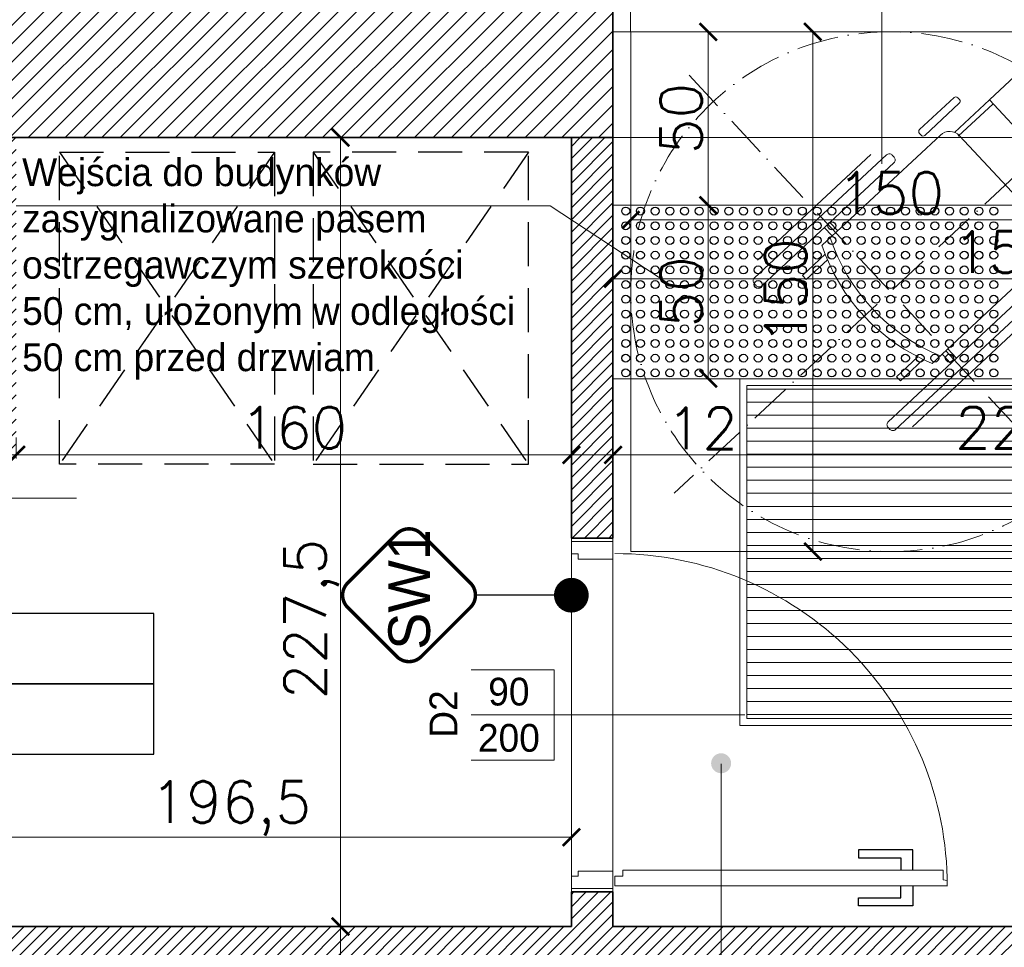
# Model space of a CAD drawing. Header units: millimetres. Extents: x -587 to 358276, y -26688 to 221215.
# Tile 169 of 256: x 10683 to 10967, y 10565 to 10832. Entities that reach past the tile are written whole.
import ezdxf
from ezdxf.lldxf.tags import DXFTag

# ---------------------------------------------------------------- set-up
doc = ezdxf.new("R2010")
doc.units = ezdxf.units.MM
doc.header["$MEASUREMENT"] = 0
doc.linetypes.add('ACAD_ISO10W100', pattern=[18, 12, -3, 0, -3])
doc.linetypes.add('DASHED2', pattern=[9.525, 6.35, -3.175])
for name, color, linetype in [('_I_EKO_PODKLAD 3', 252, 'Continuous'), ('A_płytki kierunkowe', 7, 'Continuous'), ('D-opis-elewacja', 104, 'Continuous'), ('D-opis-elewacje', 104, 'Continuous'), ('stolarka', 1, 'Continuous'), ('tabelki opis', 7, 'Continuous')]:
    doc.layers.add(name, color=color, linetype=linetype)
for name, color, linetype, lineweight in [('A_istniejące ściany', 7, 'Continuous', 35), ('A_l.przerywana', 250, 'ICAD_ISO03W100', 9), ('A_okna wymieniane', 5, 'Continuous', 15), ('A_opisy', 166, 'Continuous', 15), ('A_projektowane sciany', 5, 'Continuous', 35), ('A_ściany projektowane', 5, 'Continuous', 35), ('l.przerywana', 104, 'ICAD_ISO03W100', 5), ('l.widokowa', 140, 'Continuous', 15), ('l.wypełnien', 253, 'Continuous', 5), ('linia opisowa', 175, 'Continuous', 9), ('Nowe_820-G Rysunki Obrazki_Nr_pióra__1', 7, 'Continuous', 13), ('Nowe_820-G Rysunki Obrazki_Nr_pióra__23', 7, 'Continuous', 15), ('wymiarowanie', 176, 'Continuous', 9)]:
    doc.layers.add(name, color=color, linetype=linetype, lineweight=lineweight)
doc.styles.add('ARIALL', font='GOTHIC.TTF', dxfattribs={"height": 40})
doc.styles.add('styl2', font='simplex.shx')
tags = doc.linetypes.add('ICAD_ISO03W100', pattern=[30, 12, -18]).pattern_tags.tags
tags[6:7] = [DXFTag(74, 4), DXFTag(75, 0), DXFTag(340, '0'), DXFTag(46, 1.0), DXFTag(50, 0.0), DXFTag(44, 0.0), DXFTag(45, 0.0)]
tags[4:5] = [DXFTag(74, 4), DXFTag(75, 0), DXFTag(340, '0'), DXFTag(46, 1.0), DXFTag(50, 0.0), DXFTag(44, 0.0), DXFTag(45, 0.0)]
doc.dimstyles.new('Skala 1-50', dxfattribs={"dimtxt": 12, "dimasz": 5, "dimexe": 1, "dimexo": 1, "dimgap": 1.5, "dimtad": 1, "dimdec": 1, "dimrnd": 0.5, "dimtxsty": 'styl2', "dimblk": 'ARCHTICK', "dimcen": 5, "dimadec": 0, "dimazin": 0, "dimtfac": 1, "dimtdec": 1, "dimtmove": 1, "dimatfit": 3, "dimldrblk": 'ARCHTICK', "dimfxl": 5, "dimfxlon": 1, "dimlwd": -1, "dimlwe": -1, "dimarcsym": 0})

# ---------------------------------------------------------------- blocks, each defined once
blk = doc.blocks.new('_ArchTick')
at = {"color": 0, "linetype": 'ByBlock', "const_width": 0.15}
blk.add_lwpolyline([(-0.5, -0.5), (0.5, 0.5)], dxfattribs=at)
blk = doc.blocks.new('*D3556')
at = {"layer": 'Defpoints', "color": 0}
for p in [(10775.93, 10570.59), (10785.47, 10570.59), (10791.66, 10558.59)]:
    blk.add_point(p, dxfattribs=at)
at = {"layer": 'wymiarowanie', "color": 0}
for p, q in [((10780.93, 10570.59), (10774.93, 10570.59)), ((10775.93, 10558.59), (10775.93, 10570.59)), ((10780.93, 10558.59), (10774.93, 10558.59)), ((10775.93, 10558.59), (10775.93, 10528.12))]:
    blk.add_line(p, q, dxfattribs=at)
at = {"layer": 'wymiarowanie', "color": 0, "xscale": 5, "yscale": 5, "zscale": 5}
for p, rotation in [((10775.93, 10570.59), 90), ((10775.93, 10558.59), 270)]:
    blk.add_blockref('_ArchTick', p, dxfattribs=dict(at, rotation=rotation))
at = {"layer": 'wymiarowanie', "color": 0, "insert": (10768.28, 10537.39), "char_height": 12, "attachment_point": 5, "rotation": 90, "style": 'styl2'}
blk.add_mtext('12', dxfattribs=at)
blk = doc.blocks.new('*D3557')
at = {"layer": 'Defpoints', "color": 0}
for p in [(10775.93, 10798.06), (10785.47, 10798.06), (10785.47, 10570.59)]:
    blk.add_point(p, dxfattribs=at)
at = {"layer": 'wymiarowanie', "color": 0}
for p, q in [((10780.93, 10798.06), (10774.93, 10798.06)), ((10775.93, 10570.59), (10775.93, 10798.06)), ((10780.93, 10570.59), (10774.93, 10570.59))]:
    blk.add_line(p, q, dxfattribs=at)
at = {"layer": 'wymiarowanie', "color": 0, "xscale": 5, "yscale": 5, "zscale": 5}
for p, rotation in [((10775.93, 10798.06), 90), ((10775.93, 10570.59), 270)]:
    blk.add_blockref('_ArchTick', p, dxfattribs=dict(at, rotation=rotation))
at = {"layer": 'wymiarowanie', "color": 0, "insert": (10767.58, 10659.22), "char_height": 12, "attachment_point": 5, "rotation": 90, "style": 'styl2'}
blk.add_mtext('227,5', dxfattribs=at)
blk = doc.blocks.new('*D3754')
at = {"layer": 'Defpoints', "color": 0}
for p in [(10670.47, 10735.78), (10682.47, 10734.11), (10682.47, 10706.57)]:
    blk.add_point(p, dxfattribs=at)
at = {"layer": 'wymiarowanie', "color": 0}
for p, q in [((10670.47, 10711.57), (10670.47, 10705.57)), ((10682.47, 10711.57), (10682.47, 10705.57)), ((10670.47, 10706.57), (10639.23, 10706.57)), ((10670.47, 10706.57), (10682.47, 10706.57))]:
    blk.add_line(p, q, dxfattribs=at)
at = {"layer": 'wymiarowanie', "color": 0, "xscale": 5, "yscale": 5, "zscale": 5, "rotation": 180}
blk.add_blockref('_ArchTick', (10670.47, 10706.57), dxfattribs=at)
at = {"layer": 'wymiarowanie', "color": 0, "xscale": 5, "yscale": 5, "zscale": 5}
blk.add_blockref('_ArchTick', (10682.47, 10706.57), dxfattribs=at)
at = {"layer": 'wymiarowanie', "color": 0, "insert": (10648.49, 10714.22), "char_height": 12, "attachment_point": 5, "style": 'styl2'}
blk.add_mtext('12', dxfattribs=at)
blk = doc.blocks.new('*D3755')
at = {"layer": 'Defpoints', "color": 0}
for p in [(10682.47, 10734.11), (10842.47, 10728.77), (10842.47, 10706.57)]:
    blk.add_point(p, dxfattribs=at)
at = {"layer": 'wymiarowanie', "color": 0}
for p, q in [((10682.47, 10711.57), (10682.47, 10705.57)), ((10842.47, 10711.57), (10842.47, 10705.57)), ((10682.47, 10706.57), (10842.47, 10706.57))]:
    blk.add_line(p, q, dxfattribs=at)
at = {"layer": 'wymiarowanie', "color": 0, "xscale": 5, "yscale": 5, "zscale": 5, "rotation": 180}
blk.add_blockref('_ArchTick', (10682.47, 10706.57), dxfattribs=at)
at = {"layer": 'wymiarowanie', "color": 0, "xscale": 5, "yscale": 5, "zscale": 5}
blk.add_blockref('_ArchTick', (10842.47, 10706.57), dxfattribs=at)
at = {"layer": 'wymiarowanie', "color": 0, "insert": (10762.47, 10714.37), "char_height": 12, "attachment_point": 5, "style": 'styl2'}
blk.add_mtext('160', dxfattribs=at)
blk = doc.blocks.new('*D3756')
at = {"layer": 'Defpoints', "color": 0}
for p in [(10842.47, 10728.77), (10854.47, 10730.08), (10854.47, 10706.57)]:
    blk.add_point(p, dxfattribs=at)
at = {"layer": 'wymiarowanie', "color": 0}
for p, q in [((10842.47, 10711.57), (10842.47, 10705.57)), ((10854.47, 10711.57), (10854.47, 10705.57)), ((10842.47, 10706.57), (10854.47, 10706.57)), ((10854.47, 10706.57), (10889.46, 10706.57))]:
    blk.add_line(p, q, dxfattribs=at)
at = {"layer": 'wymiarowanie', "color": 0, "xscale": 5, "yscale": 5, "zscale": 5, "rotation": 180}
blk.add_blockref('_ArchTick', (10842.47, 10706.57), dxfattribs=at)
at = {"layer": 'wymiarowanie', "color": 0, "xscale": 5, "yscale": 5, "zscale": 5}
blk.add_blockref('_ArchTick', (10854.47, 10706.57), dxfattribs=at)
at = {"layer": 'wymiarowanie', "color": 0, "insert": (10880.19, 10714.22), "char_height": 12, "attachment_point": 5, "style": 'styl2'}
blk.add_mtext('12', dxfattribs=at)
blk = doc.blocks.new('*D3757')
at = {"layer": 'Defpoints', "color": 0}
for p in [(10854.47, 10730.08), (11082.53, 10720.23), (11082.53, 10706.57)]:
    blk.add_point(p, dxfattribs=at)
at = {"layer": 'wymiarowanie', "color": 0}
for p, q in [((10854.47, 10711.57), (10854.47, 10705.57)), ((11082.53, 10711.57), (11082.53, 10705.57)), ((10854.47, 10706.57), (11082.53, 10706.57))]:
    blk.add_line(p, q, dxfattribs=at)
at = {"layer": 'wymiarowanie', "color": 0, "xscale": 5, "yscale": 5, "zscale": 5, "rotation": 180}
blk.add_blockref('_ArchTick', (10854.47, 10706.57), dxfattribs=at)
at = {"layer": 'wymiarowanie', "color": 0, "xscale": 5, "yscale": 5, "zscale": 5}
blk.add_blockref('_ArchTick', (11082.53, 10706.57), dxfattribs=at)
at = {"layer": 'wymiarowanie', "color": 0, "insert": (10968.5, 10714.37), "char_height": 12, "attachment_point": 5, "style": 'styl2'}
blk.add_mtext('228', dxfattribs=at)
blk = doc.blocks.new('*D3913')
at = {"layer": 'Defpoints', "color": 0}
for p in [(10842.47, 10596.31), (10646.19, 10570.59), (10842.47, 10570.59)]:
    blk.add_point(p, dxfattribs=at)
at = {"layer": 'wymiarowanie', "color": 0}
for p, q in [((10646.19, 10591.31), (10646.19, 10597.31)), ((10842.47, 10591.31), (10842.47, 10597.31)), ((10646.19, 10596.31), (10842.47, 10596.31))]:
    blk.add_line(p, q, dxfattribs=at)
at = {"layer": 'wymiarowanie', "color": 0, "xscale": 5, "yscale": 5, "zscale": 5, "rotation": 180}
blk.add_blockref('_ArchTick', (10646.19, 10596.31), dxfattribs=at)
at = {"layer": 'wymiarowanie', "color": 0, "xscale": 5, "yscale": 5, "zscale": 5}
blk.add_blockref('_ArchTick', (10842.47, 10596.31), dxfattribs=at)
at = {"layer": 'wymiarowanie', "color": 0, "insert": (10744.33, 10604.66), "char_height": 12, "attachment_point": 5, "style": 'styl2'}
blk.add_mtext('196,5', dxfattribs=at)
blk = doc.blocks.new('*D3920')
at = {"layer": 'Defpoints', "color": 0}
for p in [(10854.47, 10798.06), (11009.41, 10798.06), (11009.41, 10757.37)]:
    blk.add_point(p, dxfattribs=at)
at = {"layer": 'wymiarowanie', "color": 0}
for p, q in [((10854.47, 10762.37), (10854.47, 10756.37)), ((11009.41, 10762.37), (11009.41, 10756.37)), ((10854.47, 10757.37), (11009.41, 10757.37))]:
    blk.add_line(p, q, dxfattribs=at)
at = {"layer": 'wymiarowanie', "color": 0, "xscale": 5, "yscale": 5, "zscale": 5, "rotation": 180}
blk.add_blockref('_ArchTick', (10854.47, 10757.37), dxfattribs=at)
at = {"layer": 'wymiarowanie', "color": 0, "xscale": 5, "yscale": 5, "zscale": 5}
blk.add_blockref('_ArchTick', (11009.41, 10757.37), dxfattribs=at)
at = {"layer": 'wymiarowanie', "color": 0, "insert": (10967.83, 10765.03), "char_height": 12, "attachment_point": 5, "style": 'styl2'}
blk.add_mtext('155', dxfattribs=at)
blk = doc.blocks.new('_Dot')
at = {"color": 0, "linetype": 'ByBlock', "lineweight": -2}
blk.add_line((-0.5, 0), (-1, 0), dxfattribs=at)
at = {"color": 0, "linetype": 'ByBlock', "const_width": 0.5}
blk.add_lwpolyline([(-0.25, 0, 1), (0.25, 0, 1)], format="xyb", close=True, dxfattribs=at)
blk = doc.blocks.new('NP')
at = {"linetype": 'ACAD_ISO10W100'}
for p, q in [((337260.85, 219540.82), (337377.06, 219416.04)), ((337381.34, 219536.54), (337256.56, 219420.32))]:
    blk.add_line(p, q, dxfattribs=at)
for p, q in [((337347.43, 219533.76), (337337.34, 219524.36)), ((337348.49, 219532.63), (337338.4, 219523.23)), ((337299.18, 219491.8), (337333.3, 219523.58)), ((337338.79, 219523.39), (337365.21, 219495.02)), ((337280.56, 219487.5), (337313.24, 219517.94)), ((337375.11, 219504.04), (337365.02, 219494.64)), ((337376.17, 219502.91), (337366.08, 219493.51)), ((337301.46, 219498.41), (337303.7, 219496.01)), ((337299.82, 219496.89), (337302.06, 219494.49)), ((337300.11, 219489.21), (337293.52, 219483.07)), ((337365.01, 219489.53), (337330.89, 219457.76)), ((337294.62, 219481.9), (337300.76, 219487.62)), ((337293.52, 219483.07), (337294.62, 219481.9)), ((337325.28, 219439.48), (337357.96, 219469.92)), ((337335.41, 219461.96), (337337.93, 219459.25)), ((337320.68, 219453.91), (337326.83, 219459.63)), ((337328.37, 219458.87), (337321.78, 219452.73)), ((337333.77, 219460.44), (337336.3, 219457.73)), ((337321.78, 219452.73), (337320.68, 219453.91))]:
    blk.add_line(p, q)
for points in [[(337356.2, 219541.93), (337347.43, 219533.76), (337359.07, 219521.27), (337367.83, 219529.44)], [(337384.94, 219511.07), (337376.17, 219502.91), (337364.54, 219515.4), (337373.31, 219523.56)]]:
    blk.add_lwpolyline(points, close=True)
for points in [[(337338.33, 219534.35), (337338.8, 219533.83, -0.414214), (337338.76, 219532.74), (337328.84, 219523.5, -0.414214), (337327.75, 219523.54), (337327.27, 219524.05, -0.414214), (337327.31, 219525.15), (337337.23, 219534.38, -0.414214)], [(337319.44, 219517.82), (337319.97, 219517.25, -0.414214), (337319.91, 219515.6), (337281.81, 219480.11, -0.414214), (337280.16, 219480.17), (337279.63, 219480.74, -0.414214), (337279.69, 219482.39), (337317.79, 219517.87, -0.414214)], [(337376.11, 219493.78), (337375.63, 219494.29, 0.414214), (337374.53, 219494.33), (337364.61, 219485.09, 0.414214), (337364.57, 219483.99), (337365.05, 219483.48, 0.414214), (337366.15, 219483.44), (337376.07, 219492.68, 0.414214)], [(337358.03, 219476.38), (337358.56, 219475.81, -0.414214), (337358.5, 219474.16), (337320.4, 219438.68, -0.414214), (337318.75, 219438.74), (337318.22, 219439.31, -0.414214), (337318.28, 219440.95), (337356.38, 219476.44, -0.414214)]]:
    blk.add_lwpolyline(points, format="xyb", close=True)
blk.add_circle((337318.95, 219478.43), 74.92, dxfattribs=at)
for centre, radius, start, end in [((337335.95, 219520.74), 3.89, 42.964, 132.964), ((337362.36, 219492.38), 3.89, 312.964, 42.964), ((337354.65, 219511.67), 55.98, 198.4065, 247.5214), ((337352.29, 219509.48), 55.98, 198.4065, 247.5214)]:
    blk.add_arc(centre, radius, start, end)
at = {"layer": 'l.przerywana', "color": 5, "ltscale": 0.5}
blk.add_lwpolyline([(337244.03, 219553.35), (337393.88, 219553.35), (337393.88, 219403.51), (337244.03, 219403.51)], close=True, dxfattribs=at)
blk = doc.blocks.new('*D4967')
at = {"layer": 'Defpoints', "color": 0}
for p in [(10859.57, 10812.58), (11009.41, 10812.58), (11009.41, 10774.29)]:
    blk.add_point(p, dxfattribs=at)
at = {"layer": 'wymiarowanie', "color": 0}
for p, q in [((10859.57, 10779.29), (10859.57, 10773.29)), ((11009.41, 10779.29), (11009.41, 10773.29)), ((10859.57, 10774.29), (11009.41, 10774.29))]:
    blk.add_line(p, q, dxfattribs=at)
at = {"layer": 'wymiarowanie', "color": 0, "xscale": 5, "yscale": 5, "zscale": 5, "rotation": 180}
blk.add_blockref('_ArchTick', (10859.57, 10774.29), dxfattribs=at)
at = {"layer": 'wymiarowanie', "color": 0, "xscale": 5, "yscale": 5, "zscale": 5}
blk.add_blockref('_ArchTick', (11009.41, 10774.29), dxfattribs=at)
at = {"layer": 'wymiarowanie', "color": 0, "insert": (10934.49, 10782.09), "char_height": 12, "attachment_point": 5, "style": 'styl2'}
blk.add_mtext('150', dxfattribs=at)
blk = doc.blocks.new('*D4968')
at = {"layer": 'Defpoints', "color": 0}
for p in [(10893.32, 10828.54), (10893.32, 10678.7), (10912.07, 10678.7)]:
    blk.add_point(p, dxfattribs=at)
at = {"layer": 'wymiarowanie', "color": 0}
for p, q in [((10907.07, 10828.54), (10913.07, 10828.54)), ((10912.07, 10828.54), (10912.07, 10678.7)), ((10907.07, 10678.7), (10913.07, 10678.7))]:
    blk.add_line(p, q, dxfattribs=at)
at = {"layer": 'wymiarowanie', "color": 0, "xscale": 5, "yscale": 5, "zscale": 5}
for p, rotation in [((10912.07, 10828.54), 90), ((10912.07, 10678.7), 270)]:
    blk.add_blockref('_ArchTick', p, dxfattribs=dict(at, rotation=rotation))
at = {"layer": 'wymiarowanie', "color": 0, "insert": (10904.26, 10753.62), "char_height": 12, "attachment_point": 5, "rotation": 90, "style": 'styl2'}
blk.add_mtext('150', dxfattribs=at)
blk = doc.blocks.new('*D4999')
at = {"layer": 'Defpoints', "color": 0}
for p in [(10881.72, 10828.54), (10881.93, 10828.54), (10881.72, 10778.54)]:
    blk.add_point(p, dxfattribs=at)
at = {"layer": 'wymiarowanie', "color": 0}
for p, q in [((10881.93, 10828.54), (10882.93, 10828.54)), ((10881.93, 10778.54), (10881.93, 10828.54)), ((10881.93, 10778.54), (10882.93, 10778.54))]:
    blk.add_line(p, q, dxfattribs=at)
at = {"layer": 'wymiarowanie', "color": 0, "xscale": 5, "yscale": 5, "zscale": 5}
for p, rotation in [((10881.93, 10828.54), 90), ((10881.93, 10778.54), 270)]:
    blk.add_blockref('_ArchTick', p, dxfattribs=dict(at, rotation=rotation))
at = {"layer": 'wymiarowanie', "color": 0, "insert": (10874.12, 10803.54), "char_height": 12, "attachment_point": 5, "rotation": 90, "style": 'styl2'}
blk.add_mtext('50', dxfattribs=at)
blk = doc.blocks.new('*D5001')
at = {"layer": 'Defpoints', "color": 0}
for p in [(10881.72, 10778.54), (10881.93, 10778.54), (10881.72, 10728.54)]:
    blk.add_point(p, dxfattribs=at)
at = {"layer": 'wymiarowanie', "color": 0}
for p, q in [((10881.93, 10778.54), (10882.93, 10778.54)), ((10881.93, 10728.54), (10881.93, 10778.54)), ((10881.93, 10728.54), (10882.93, 10728.54))]:
    blk.add_line(p, q, dxfattribs=at)
at = {"layer": 'wymiarowanie', "color": 0, "xscale": 5, "yscale": 5, "zscale": 5}
for p, rotation in [((10881.93, 10778.54), 90), ((10881.93, 10728.54), -90.00000000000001)]:
    blk.add_blockref('_ArchTick', p, dxfattribs=dict(at, rotation=rotation))
at = {"layer": 'wymiarowanie', "color": 0, "insert": (10874.12, 10753.54), "char_height": 12, "attachment_point": 5, "rotation": 90, "style": 'styl2'}
blk.add_mtext('50', dxfattribs=at)

msp = doc.modelspace()

# ---------------------------------------------------------------- hatches: boundary and pattern name
at = {"layer": 'l.wypełnien'}
h = msp.add_hatch(dxfattribs=at)
h.set_pattern_fill('ANSI31', color=256, scale=30, style=0)
h.set_pattern_definition([(45, (0, 6.0705), (-2.6516504, 2.6516504), [])])
h.paths.add_polyline_path([(11009.41, 10814.15), (11009.41, 10798.06), (11103.57, 10798.06), (11103.57, 10822.61), (11178.57, 10822.61), (11178.57, 10798.06), (11191.45, 10798.06), (11191.45, 10840.39), (11169.43, 10840.39), (11169.43, 11140.39), (11169.43, 11337.39), (11249.87, 11337.39), (11249.87, 11352.63), (11249.87, 11364.48), (11249.87, 11380.57), (11169.43, 11380.57), (11126.25, 11380.57), (11126.25, 11140.39), (11126.25, 10840.39), (11009.41, 10840.39), (11009.41, 10826)])
h.paths.add_polyline_path([(11404.81, 11380.57), (11404.81, 11337.39), (11602.93, 11337.39), (11602.93, 11380.57)])
h.paths.add_polyline_path([(10316.23, 10798.06), (10406.43, 10798.06), (10425.43, 10798.06), (10444.43, 10798.06), (10463.43, 10798.06), (10488.71, 10798.06), (10488.71, 10814.15), (10488.71, 10826), (10488.71, 10840.39), (10316.23, 10840.39)])
h.paths.add_polyline_path([(10717.86, 10798.06), (10854.47, 10798.06), (10854.47, 10840.39), (10717.86, 10840.39)])
h.paths.add_polyline_path([(10643.65, 10840.39), (10643.65, 10826), (10643.65, 10814.15), (10643.65, 10798.06), (10717.86, 10798.06), (10717.86, 10840.39)])
h.paths.add_polyline_path([(11757.87, 11380.57), (11757.87, 11337.39), (11799.42, 11337.39), (11799.42, 11380.57)])
h.paths.add_polyline_path([(10280.43, 10840.39), (10280.43, 10798.06), (10316.23, 10798.06), (10316.23, 10840.39)])
h = msp.add_hatch(dxfattribs=at)
h.set_pattern_fill('ANSI31', color=5, scale=20, style=0)
h.set_pattern_definition([(45, (0, 6.0705), (-1.76776695, 1.76776695), [])])
h.paths.add_polyline_path([(10646.19, 10558.59), (10646.19, 10570.59), (10842.47, 10570.59), (10842.47, 10580.59), (10854.47, 10580.59), (10854.47, 10570.59), (11082.39, 10570.59), (11082.53, 10580.65), (11094.39, 10580.65), (11094.39, 10558.59), (10854.92, 10558.59)])
h.paths.add_polyline_path([(10842.47, 10682.59), (10854.47, 10682.59), (10854.47, 10798.06), (10842.47, 10798.06)])
h.paths.add_polyline_path([(10670.47, 10703.06), (10682.47, 10703.06), (10682.47, 10798.06), (10670.47, 10798.06)])
h.paths.add_polyline_path([(11082.39, 10735.53), (11094.39, 10735.53), (11094.39, 10798.06), (11082.39, 10798.06)])
h = msp.add_hatch(dxfattribs=at)
h.set_pattern_fill('ANSI31', color=256, scale=30, angle=135, style=0)
h.set_pattern_definition([(180, (0, -59.52), (-5e-16, -3.75), [])])
h.paths.add_polyline_path([(10893.03, 10726.54), (11043.97, 10726.54), (11043.97, 10630.54), (10893.03, 10630.54)])
at = {"layer": 'linia opisowa', "ltscale": 0.3}
msp.add_hatch(color=256, dxfattribs=at).paths.add_polyline_path([(10888.52, 10617.65, 1), (10882.75, 10617.65, 1)])

# ---------------------------------------------------------------- linework, layer by layer
at = {"color": 5, "lineweight": 9}
for points in [[(10844.45, 10676.54), (10844.45, 10678.06), (10842.47, 10678.06), (10842.47, 10681.59), (10854.47, 10681.59), (10854.47, 10676.54), (10844.45, 10676.54)], [(10844.45, 10586.59), (10844.45, 10585.08), (10842.47, 10585.08), (10842.47, 10581.54), (10854.47, 10581.54), (10854.47, 10586.59), (10844.45, 10586.59)]]:
    msp.add_lwpolyline(points, dxfattribs=at)
at = {"layer": '_I_EKO_PODKLAD 3', "color": 7, "linetype": 'DASHED2', "ltscale": 2}
for p, q in [((10756.91, 10793.85), (10694.91, 10703.85)), ((10694.91, 10793.85), (10756.91, 10703.85)), ((10756.91, 10793.85), (10694.91, 10703.85)), ((10768.08, 10793.85), (10830.08, 10703.85)), ((10830.08, 10793.85), (10768.08, 10703.85)), ((10768.08, 10793.85), (10830.08, 10703.85))]:
    msp.add_line(p, q, dxfattribs=at)
for points in [[(10756.91, 10793.85), (10756.91, 10703.85), (10694.91, 10703.85), (10694.91, 10793.85)], [(10756.91, 10793.85), (10756.91, 10703.85), (10694.91, 10703.85), (10694.91, 10793.85)], [(10768.08, 10793.85), (10768.08, 10703.85), (10830.08, 10703.85), (10830.08, 10793.85)], [(10768.08, 10793.85), (10768.08, 10703.85), (10830.08, 10703.85), (10830.08, 10793.85)]]:
    msp.add_lwpolyline(points, close=True, dxfattribs=at)
at = {"layer": 'A_istniejące ściany', "color": 7}
for points in [[(10854.47, 10798.06), (10854.47, 10840.39)], [(10854.47, 10814.15), (10854.47, 10798.06)], [(10854.47, 10798.06), (10643.65, 10798.06)]]:
    msp.add_lwpolyline(points, dxfattribs=at)
at = {"layer": 'A_l.przerywana', "color": 7, "ltscale": 0.3}
msp.add_lwpolyline([(11009.41, 10798.06), (10854.47, 10798.06)], dxfattribs=at)
msp.add_lwpolyline([(11009.41, 10798.06), (10854.47, 10798.06)], dxfattribs=at)
at = {"layer": 'A_l.przerywana', "color": 5, "ltscale": 0.3}
for points in [[(10842.47, 10682.59), (10854.47, 10682.59)], [(10854.47, 10580.59), (10842.47, 10580.59)]]:
    msp.add_lwpolyline(points, dxfattribs=at)
at = {"layer": 'A_okna wymieniane', "linetype": 'Continuous', "lineweight": 15}
for points in [[(10859.55, 10828.54), (10859.55, 10840.39)], [(10854.47, 10828.54), (10859.55, 10828.54)]]:
    msp.add_lwpolyline(points, dxfattribs=at)
at = {"layer": 'A_opisy'}
msp.add_line((10931.94, 10894.78), (10931.94, 10790.52), dxfattribs=at)
at = {"layer": 'A_projektowane sciany', "color": 5}
for p, q in [((10842.47, 10682.59), (10854.47, 10682.59)), ((10842.47, 10580.59), (10854.47, 10580.59))]:
    msp.add_line(p, q, dxfattribs=at)
for points in [[(10646.19, 10570.59), (10842.47, 10570.59)], [(11082.39, 10570.59), (10854.47, 10570.59)]]:
    msp.add_lwpolyline(points, dxfattribs=at)
at = {"layer": 'A_płytki kierunkowe', "color": 253}
for centre in [(10858.14, 10776.87), (10862.38, 10776.87), (10866.63, 10776.87), (10870.87, 10776.87), (10875.11, 10776.87), (10879.35, 10776.87), (10883.6, 10776.87), (10887.84, 10776.87), (10892.08, 10776.87), (10896.32, 10776.87), (10900.57, 10776.87), (10904.81, 10776.87), (10909.05, 10776.87), (10913.29, 10776.87), (10917.54, 10776.87), (10921.78, 10776.87), (10926.02, 10776.87), (10930.27, 10776.87), (10934.51, 10776.87), (10938.75, 10776.87), (10942.99, 10776.87), (10947.24, 10776.87), (10951.48, 10776.87), (10955.72, 10776.87), (10959.96, 10776.87), (10964.21, 10776.87), (10858.14, 10772.63), (10862.38, 10772.63), (10866.63, 10772.63), (10870.87, 10772.63), (10875.11, 10772.63), (10879.35, 10772.63), (10883.6, 10772.63), (10887.84, 10772.63), (10892.08, 10772.63), (10896.32, 10772.63), (10900.57, 10772.63), (10904.81, 10772.63), (10909.05, 10772.63), (10913.29, 10772.63), (10917.54, 10772.63), (10921.78, 10772.63), (10926.02, 10772.63), (10930.27, 10772.63), (10934.51, 10772.63), (10938.75, 10772.63), (10942.99, 10772.63), (10947.24, 10772.63), (10951.48, 10772.63), (10955.72, 10772.63), (10959.96, 10772.63), (10964.21, 10772.63), (10858.14, 10768.39), (10862.38, 10768.39), (10866.63, 10768.39), (10870.87, 10768.39), (10875.11, 10768.39), (10879.35, 10768.39), (10883.6, 10768.39), (10887.84, 10768.39), (10892.08, 10768.39), (10896.32, 10768.39), (10900.57, 10768.39), (10904.81, 10768.39), (10909.05, 10768.39), (10913.29, 10768.39), (10917.54, 10768.39), (10921.78, 10768.39), (10926.02, 10768.39), (10930.27, 10768.39), (10934.51, 10768.39), (10938.75, 10768.39), (10942.99, 10768.39), (10947.24, 10768.39), (10951.48, 10768.39), (10955.72, 10768.39), (10959.96, 10768.39), (10964.21, 10768.39), (10858.14, 10764.15), (10862.38, 10764.15), (10866.63, 10764.15), (10870.87, 10764.15), (10875.11, 10764.15), (10879.35, 10764.15), (10883.6, 10764.15), (10887.84, 10764.15), (10892.08, 10764.15), (10896.32, 10764.15), (10900.57, 10764.15), (10904.81, 10764.15), (10909.05, 10764.15), (10913.29, 10764.15), (10917.54, 10764.15), (10921.78, 10764.15), (10926.02, 10764.15), (10930.27, 10764.15), (10934.51, 10764.15), (10938.75, 10764.15), (10942.99, 10764.15), (10947.24, 10764.15), (10951.48, 10764.15), (10955.72, 10764.15), (10959.96, 10764.15), (10964.21, 10764.15), (10858.14, 10759.9), (10862.38, 10759.9), (10866.63, 10759.9), (10870.87, 10759.9), (10875.11, 10759.9), (10879.35, 10759.9), (10883.6, 10759.9), (10887.84, 10759.9), (10892.08, 10759.9), (10896.32, 10759.9), (10900.57, 10759.9), (10904.81, 10759.9), (10909.05, 10759.9), (10913.29, 10759.9), (10917.54, 10759.9), (10921.78, 10759.9), (10926.02, 10759.9), (10930.27, 10759.9), (10934.51, 10759.9), (10938.75, 10759.9), (10942.99, 10759.9), (10947.24, 10759.9), (10951.48, 10759.9), (10955.72, 10759.9), (10959.96, 10759.9), (10964.21, 10759.9), (10858.14, 10755.66), (10862.38, 10755.66), (10866.63, 10755.66), (10870.87, 10755.66), (10875.11, 10755.66), (10879.35, 10755.66), (10883.6, 10755.66), (10887.84, 10755.66), (10892.08, 10755.66), (10896.32, 10755.66), (10900.57, 10755.66), (10904.81, 10755.66), (10909.05, 10755.66), (10913.29, 10755.66), (10917.54, 10755.66), (10921.78, 10755.66), (10926.02, 10755.66), (10930.27, 10755.66), (10934.51, 10755.66), (10938.75, 10755.66), (10942.99, 10755.66), (10947.24, 10755.66), (10951.48, 10755.66), (10955.72, 10755.66), (10959.96, 10755.66), (10964.21, 10755.66), (10858.14, 10751.42), (10862.38, 10751.42), (10866.63, 10751.42), (10870.87, 10751.42), (10875.11, 10751.42), (10879.35, 10751.42), (10883.6, 10751.42), (10887.84, 10751.42), (10892.08, 10751.42), (10896.32, 10751.42), (10900.57, 10751.42), (10904.81, 10751.42), (10909.05, 10751.42), (10913.29, 10751.42), (10917.54, 10751.42), (10921.78, 10751.42), (10926.02, 10751.42), (10930.27, 10751.42), (10934.51, 10751.42), (10938.75, 10751.42), (10942.99, 10751.42), (10947.24, 10751.42), (10951.48, 10751.42), (10955.72, 10751.42), (10959.96, 10751.42), (10964.21, 10751.42), (10858.14, 10747.18), (10862.38, 10747.18), (10866.63, 10747.18), (10870.87, 10747.18), (10875.11, 10747.18), (10879.35, 10747.18), (10883.6, 10747.18), (10887.84, 10747.18), (10892.08, 10747.18), (10896.32, 10747.18), (10900.57, 10747.18), (10904.81, 10747.18), (10909.05, 10747.18), (10913.29, 10747.18), (10917.54, 10747.18), (10921.78, 10747.18), (10926.02, 10747.18), (10930.27, 10747.18), (10934.51, 10747.18), (10938.75, 10747.18), (10942.99, 10747.18), (10947.24, 10747.18), (10951.48, 10747.18), (10955.72, 10747.18), (10959.96, 10747.18), (10964.21, 10747.18), (10858.14, 10742.93), (10862.38, 10742.93), (10866.63, 10742.93), (10870.87, 10742.93), (10875.11, 10742.93), (10879.35, 10742.93), (10883.6, 10742.93), (10887.84, 10742.93), (10892.08, 10742.93), (10896.32, 10742.93), (10900.57, 10742.93), (10904.81, 10742.93), (10909.05, 10742.93), (10913.29, 10742.93), (10917.54, 10742.93), (10921.78, 10742.93), (10926.02, 10742.93), (10930.27, 10742.93), (10934.51, 10742.93), (10938.75, 10742.93), (10942.99, 10742.93), (10947.24, 10742.93), (10951.48, 10742.93), (10955.72, 10742.93), (10959.96, 10742.93), (10964.21, 10742.93), (10858.14, 10738.69), (10862.38, 10738.69), (10866.63, 10738.69), (10870.87, 10738.69), (10875.11, 10738.69), (10879.35, 10738.69), (10883.6, 10738.69), (10887.84, 10738.69), (10892.08, 10738.69), (10896.32, 10738.69), (10900.57, 10738.69), (10904.81, 10738.69), (10909.05, 10738.69), (10913.29, 10738.69), (10917.54, 10738.69), (10921.78, 10738.69), (10926.02, 10738.69), (10930.27, 10738.69), (10934.51, 10738.69), (10938.75, 10738.69), (10942.99, 10738.69), (10947.24, 10738.69), (10951.48, 10738.69), (10955.72, 10738.69), (10959.96, 10738.69), (10964.21, 10738.69), (10858.14, 10734.45), (10862.38, 10734.45), (10866.63, 10734.45), (10870.87, 10734.45), (10875.11, 10734.45), (10879.35, 10734.45), (10883.6, 10734.45), (10887.84, 10734.45), (10892.08, 10734.45), (10896.32, 10734.45), (10900.57, 10734.45), (10904.81, 10734.45), (10909.05, 10734.45), (10913.29, 10734.45), (10917.54, 10734.45), (10921.78, 10734.45), (10926.02, 10734.45), (10930.27, 10734.45), (10934.51, 10734.45), (10938.75, 10734.45), (10942.99, 10734.45), (10947.24, 10734.45), (10951.48, 10734.45), (10955.72, 10734.45), (10959.96, 10734.45), (10964.21, 10734.45), (10858.14, 10730.21), (10862.38, 10730.21), (10866.63, 10730.21), (10870.87, 10730.21), (10875.11, 10730.21), (10879.35, 10730.21), (10883.6, 10730.21), (10887.84, 10730.21), (10892.08, 10730.21), (10896.32, 10730.21), (10900.57, 10730.21), (10904.81, 10730.21), (10909.05, 10730.21), (10913.29, 10730.21), (10917.54, 10730.21), (10921.78, 10730.21), (10926.02, 10730.21), (10930.27, 10730.21), (10934.51, 10730.21), (10938.75, 10730.21), (10942.99, 10730.21), (10947.24, 10730.21), (10951.48, 10730.21), (10955.72, 10730.21), (10959.96, 10730.21), (10964.21, 10730.21)]:
    msp.add_circle(centre, 1.15, dxfattribs=at)
at = {"layer": 'A_ściany projektowane', "color": 5}
for p, q in [((10842.47, 10798.06), (10842.47, 10682.59)), ((10854.47, 10798.06), (10854.47, 10682.59)), ((10842.47, 10580.59), (10842.47, 10570.59)), ((10854.47, 10580.59), (10854.47, 10570.59))]:
    msp.add_line(p, q, dxfattribs=at)
at = {"layer": 'D-opis-elewacja', "color": 5}
msp.add_lwpolyline([(10832.47, 10666.11), (10822.47, 10666.11), (10814.83, 10666.11)], dxfattribs=at)
at = {"layer": 'l.przerywana', "color": 7, "ltscale": 0.3}
msp.add_lwpolyline([(10854.47, 10778.54), (11009.41, 10778.54), (11009.41, 10728.54), (10854.47, 10728.54)], close=True, dxfattribs=at)
at = {"layer": 'l.widokowa', "color": 7}
msp.add_lwpolyline([(10891.03, 10728.54), (11045.97, 10728.54), (11045.97, 10628.54), (10891.03, 10628.54), (10891.03, 10728.54)], dxfattribs=at)
msp.add_lwpolyline([(10893.03, 10726.54), (11043.97, 10726.54), (11043.97, 10630.54), (10893.03, 10630.54)], close=True, dxfattribs=at)
at = {"layer": 'Nowe_820-G Rysunki Obrazki_Nr_pióra__1', "color": 7, "linetype": 'Continuous', "lineweight": 13}
msp.add_lwpolyline([(10854.47, 10840.39), (10854.47, 10826)], dxfattribs=at)
at = {"layer": 'Nowe_820-G Rysunki Obrazki_Nr_pióra__23', "color": 7, "linetype": 'Continuous', "lineweight": 15}
for points in [[(10854.47, 10826), (10854.47, 10814.15)], [(10854.47, 10826), (10854.47, 10814.15)], [(10643.65, 10798.06), (10854.47, 10798.06)]]:
    msp.add_lwpolyline(points, dxfattribs=at)
at = {"layer": 'stolarka', "color": 5}
for points in [[(10940.9, 10586.87), (10940.9, 10592.67), (10925.24, 10592.67), (10925.24, 10590.35), (10937.42, 10590.35), (10937.42, 10586.87)], [(10940.9, 10582.34), (10940.9, 10576.54), (10925.24, 10576.54), (10925.24, 10578.86), (10937.42, 10578.86), (10937.42, 10582.34)]]:
    msp.add_lwpolyline(points, dxfattribs=at)
at = {"layer": 'stolarka', "color": 5, "lineweight": 9}
msp.add_lwpolyline([(10855.05, 10585.13), (10855.05, 10582.34), (10950.82, 10582.34), (10950.8, 10583.85), (10949.65, 10584.03), (10949.65, 10586.87), (10857.35, 10586.87), (10857.35, 10585.13), (10855.05, 10585.13)], dxfattribs=at)
at = {"layer": 'stolarka', "color": 5, "linetype": 'ICAD_ISO03W100', "lineweight": 13, "ltscale": 0.3}
msp.add_arc((10855.05, 10582.34), 95.77, 359.9469, 89.9997, dxfattribs=at)
at = {"layer": 'tabelki opis', "color": 7}
for points in [[(10557.41, 10640.56), (10722.14, 10640.56), (10722.14, 10660.83), (10557.41, 10660.83), (10557.41, 10640.56)], [(10557.41, 10620.28), (10722.14, 10620.28), (10722.14, 10640.56), (10557.41, 10640.56), (10557.41, 10620.28)]]:
    msp.add_lwpolyline(points, dxfattribs=at)
at = {"layer": 'wymiarowanie'}
for p, q in [((10682.47, 10778.37), (10836.4, 10778.37)), ((10836.4, 10778.37), (10870.87, 10755.66)), ((10619.98, 10694.1), (10699.87, 10694.1)), ((10885.65, 10513.76), (10885.65, 10617.51))]:
    msp.add_line(p, q, dxfattribs=at)

# ---------------------------------------------------------------- block references
at = {"layer": 'D-opis-elewacja', "color": 5, "xscale": 10, "yscale": 10, "zscale": 10}
msp.add_blockref('_Dot', (10842.47, 10666.11), dxfattribs=at)
at = {"layer": 'wymiarowanie'}
msp.add_blockref('NP', (-326384.46, -208724.81), dxfattribs=at)

# ---------------------------------------------------------------- texts
at = {"layer": 'A_opisy', "insert": (10684.17, 10808.72), "char_height": 10, "width": 272.7274, "attachment_point": 1, "style": 'ARIALL'}
msp.add_mtext('\\pxsm1,ql;{\\fArial|b0|i0|c0|p34;\\P\\fCentury Gothic|b0|i0|c238|p34;\\H0.8x;Wejścia do budynków  \\Pzasygnalizowane pasem \\Postrzegawczym szerokości \\P50 cm, ułożonym w odległości \\P50 cm przed drzwiam}', dxfattribs=at)
at = {"layer": 'wymiarowanie', "color": 5, "insert": (10789.72, 10650.38), "char_height": 12, "width": 36.658, "attachment_point": 1, "rotation": 90}
msp.add_mtext('{\\fCentury Gothic|b0|i0|c238|p0;SW1}', dxfattribs=at)

# ---------------------------------------------------------------- dimensions: what is measured, and where the dimension line sits
at = {"layer": 'wymiarowanie'}
for base, p1, p2, picture, middle in [((10881.93, 10828.54), (10881.72, 10778.54), (10881.72, 10828.54), '*D4999', (10874.12, 10803.54)), ((10881.93, 10778.54), (10881.72, 10728.54), (10881.72, 10778.54), '*D5001', (10874.12, 10753.54))]:
    dim = msp.add_linear_dim(base=base, p1=p1, p2=p2, angle=90, dimstyle='Skala 1-50', dxfattribs=at)
    dim.commit()
    dim.dimension.update_dxf_attribs({"geometry": picture, "text_midpoint": middle})
dim = msp.add_aligned_dim(p1=(10893.32, 10828.54), p2=(10893.32, 10678.7), distance=18.75, dimstyle='Skala 1-50', dxfattribs=at)
dim.commit()
dim.dimension.update_dxf_attribs({"geometry": '*D4968', "text_midpoint": (10904.26, 10753.62)})
for base, p1, p2, picture, middle in [((11009.41, 10774.29), (10859.57, 10812.58), (11009.41, 10812.58), '*D4967', (10934.49, 10782.09)), ((10842.47, 10706.57), (10682.47, 10734.11), (10842.47, 10728.77), '*D3755', (10762.47, 10714.37)), ((11082.53, 10706.57), (10854.47, 10730.08), (11082.53, 10720.23), '*D3757', (10968.5, 10714.37)), ((10842.47, 10596.31), (10646.19, 10570.59), (10842.47, 10570.59), '*D3913', (10744.33, 10604.66))]:
    dim = msp.add_linear_dim(base=base, p1=p1, p2=p2, dimstyle='Skala 1-50', dxfattribs=at)
    dim.commit()
    dim.dimension.update_dxf_attribs({"geometry": picture, "text_midpoint": middle})
for base, p1, p2, picture, middle in [((10775.93, 10798.06), (10785.47, 10570.59), (10785.47, 10798.06), '*D3557', (10775.93, 10659.22)), ((10775.93, 10570.59), (10791.66, 10558.59), (10785.47, 10570.59), '*D3556', (10775.93, 10537.39))]:
    dim = msp.add_linear_dim(base=base, p1=p1, p2=p2, angle=90, dimstyle='Skala 1-50', dxfattribs=at)
    dim.commit()
    dim.dimension.update_dxf_attribs({"geometry": picture, "text_midpoint": middle, "dimtype": 160})
for base, p1, p2, picture, middle in [((11009.41, 10757.37), (10854.47, 10798.06), (11009.41, 10798.06), '*D3920', (10967.83, 10757.37)), ((10682.47, 10706.57), (10670.47, 10735.78), (10682.47, 10734.11), '*D3754', (10648.49, 10707.72)), ((10854.47, 10706.57), (10842.47, 10728.77), (10854.47, 10730.08), '*D3756', (10880.19, 10706.57))]:
    dim = msp.add_linear_dim(base=base, p1=p1, p2=p2, dimstyle='Skala 1-50', dxfattribs=at)
    dim.commit()
    dim.dimension.update_dxf_attribs({"geometry": picture, "text_midpoint": middle, "dimtype": 160})

# ---------------------------------------------------------------- next in the draw order: texts
at = {"layer": 'A_opisy', "ltscale": 0.3, "insert": (10824.47, 10631.59), "char_height": 8, "width": 26, "attachment_point": 5, "bg_fill": 2}
msp.add_mtext('\\pxqc;{\\fCentury Gothic|b0|i0|c238|p0;90\\P200}', dxfattribs=at)

# ---------------------------------------------------------------- next in the draw order: linework, layer by layer
at = {"layer": 'A_opisy'}
msp.add_line((10892.47, 10631.59), (10837.47, 10631.59), dxfattribs=at)
at = {"layer": 'A_opisy', "lineweight": 30, "ltscale": 0.3}
msp.add_lwpolyline([(10798.47, 10618.59), (10798.47, 10644.59), (10811.47, 10644.59), (10811.47, 10618.59)], close=True, dxfattribs=at)
at = {"layer": 'A_opisy', "ltscale": 0.3}
for points in [[(10811.47, 10644.59), (10837.47, 10644.59), (10837.47, 10631.59), (10811.47, 10631.59)], [(10811.47, 10631.59), (10837.47, 10631.59), (10837.47, 10618.59), (10811.47, 10618.59)]]:
    msp.add_lwpolyline(points, close=True, dxfattribs=at)
at = {"layer": 'l.przerywana', "color": 5, "ltscale": 0.3}
msp.add_lwpolyline([(10842.47, 10682.59), (10854.47, 10682.59), (10854.47, 10580.59), (10842.47, 10580.59)], close=True, dxfattribs=at)

# ---------------------------------------------------------------- next in the draw order: texts
at = {"layer": 'A_opisy', "ltscale": 0.3, "insert": (10805.59, 10631.85), "char_height": 8, "width": 26, "attachment_point": 5, "rotation": 90, "bg_fill": 2}
msp.add_mtext('\\pxqc;{\\fCentury Gothic|b0|i0|c238|p0;D2}', dxfattribs=at)

# ---------------------------------------------------------------- next in the draw order: linework, layer by layer
at = {"layer": 'D-opis-elewacje', "color": 5, "const_width": 1}
msp.add_lwpolyline([(10799.22, 10648.43), (10813.36, 10662.57, 0.414214), (10813.36, 10669.65), (10799.22, 10683.79, 0.414214), (10792.15, 10683.79), (10778.01, 10669.65, 0.414214), (10778.01, 10662.57), (10792.15, 10648.43, 0.414214)], format="xyb", close=True, dxfattribs=at)

doc.saveas('drawing.dxf')
